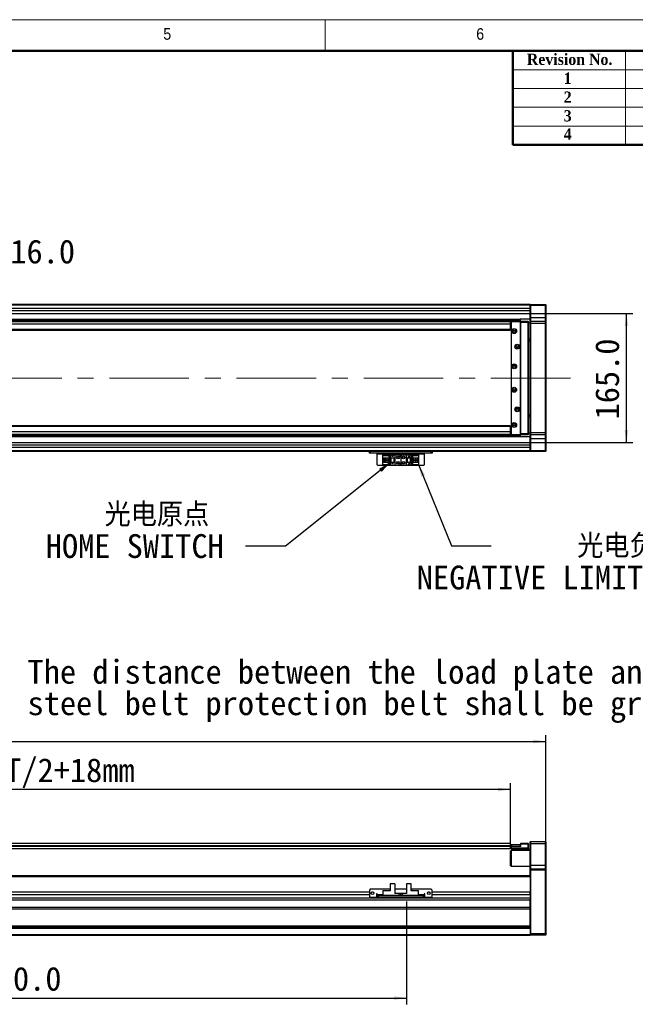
# Model space of a CAD drawing. Header units: millimetres. Extents: x 40 to 3320, y 40 to 2336.
# Tile 6 of 7: x 1690 to 2477, y 1078 to 2336. Entities that reach past the tile are written whole.
import ezdxf

# ---------------------------------------------------------------- set-up
doc = ezdxf.new("R2010")
doc.units = ezdxf.units.MM
doc.header["$LTSCALE"] = 8
doc.linetypes.add('CENTERX2', pattern=[20.32, 12.7, -2.54, 2.54, -2.54])
doc.layers.add('DIMNS', color=7, linetype='Continuous')
doc.styles.add('SLDTEXTSTYLE0', font='Gothic.ttf', dxfattribs={"width": 0.913})
doc.styles.add('SLDTEXTSTYLE1', font='timesbd.ttf', dxfattribs={"width": 0.933})
doc.styles.add('SLDTEXTSTYLE7', font='txt')
doc.styles.add('SLDTEXTSTYLE8', font='txt', dxfattribs={"bigfont": 'bigfont'})
doc.dimstyles.new('SLDDIMSTYLE0', dxfattribs={"dimtxt": 30.4, "dimasz": 16, "dimexe": 0, "dimexo": 0.0625, "dimgap": 7.6, "dimtad": 2, "dimdec": 1, "dimrnd": 1e-09, "dimzin": 4, "dimdsep": 46, "dimtxsty": 'SLDTEXTSTYLE7', "dimsah": 1, "dimcen": 0.09, "dimadec": 0, "dimazin": 1, "dimtfac": 1, "dimtdec": 1, "dimtmove": 0, "dimatfit": 0, "dimfxl": 0, "dimfrac": 2, "dimtolj": 1, "dimtzin": 12, "dimarcsym": 0})
doc.dimstyles.new('SLDDIMSTYLE1', dxfattribs={"dimtxt": 30.4, "dimasz": 16, "dimexe": 0, "dimexo": 0.0625, "dimgap": 7.6, "dimtad": 2, "dimdec": 1, "dimrnd": 1e-09, "dimzin": 4, "dimdsep": 46, "dimtxsty": 'SLDTEXTSTYLE7', "dimsah": 1, "dimcen": 0.09, "dimadec": 0, "dimazin": 1, "dimtfac": 1, "dimtdec": 1, "dimtofl": 0, "dimtmove": 0, "dimatfit": 3, "dimfxl": 0, "dimfrac": 2, "dimtolj": 1, "dimtzin": 12, "dimarcsym": 0})
doc.dimstyles.new('SLDDIMSTYLE3', dxfattribs={"dimtxt": 0.18, "dimasz": 16, "dimexe": 0, "dimexo": 0.0625, "dimgap": 0, "dimtad": 0, "dimtih": 1, "dimtoh": 1, "dimdec": 0, "dimrnd": 1e-09, "dimzin": 0, "dimdsep": 46, "dimtxsty": 'Standard', "dimsah": 1, "dimcen": 0.09, "dimadec": 0, "dimazin": 0, "dimtfac": 16, "dimtdec": 0, "dimtofl": 0, "dimtmove": 0, "dimatfit": 3, "dimfxl": 0, "dimfrac": 2, "dimtolj": 1, "dimtzin": 0, "dimarcsym": 0})
doc.dimstyles.new('SLDDIMSTYLE5', dxfattribs={"dimtxt": 30.4, "dimasz": 16, "dimexe": 0, "dimexo": 0.0625, "dimgap": 7.6, "dimtad": 0, "dimtih": 1, "dimtoh": 1, "dimdec": 6, "dimrnd": 1e-09, "dimzin": 12, "dimdsep": 46, "dimtxsty": 'SLDTEXTSTYLE7', "dimsah": 1, "dimcen": 0, "dimadec": 0, "dimazin": 3, "dimtfac": 1, "dimtdec": 1, "dimtofl": 0, "dimtmove": 0, "dimatfit": 3, "dimfxl": 0, "dimfrac": 2, "dimtolj": 1, "dimtzin": 12, "dimarcsym": 0})

# ---------------------------------------------------------------- blocks, each defined once
blk = doc.blocks.new('SW_NOTE_4')
at = {"layer": 'DIMNS', "color": 0, "char_height": 30.4, "attachment_point": 1, "style": 'SLDTEXTSTYLE7'}
for s, insert in [('The distance between the load plate and the ', (-929.8, 55.9)), ('steel belt protection belt shall be greater than 4mm', (-929.8, 15.7))]:
    blk.add_mtext(s, dxfattribs=dict(at, insert=insert))
blk = doc.blocks.new('_D_9')
at = {"layer": 'DIMNS'}
for p, q in [((1399.3, 1289.7), (1399.3, 1360.1)), ((2317.3, 1283.7), (2317.3, 1360.1)), ((2317.3, 1352.1), (1399.3, 1352.1))]:
    blk.add_line(p, q, dxfattribs=at)
for points in [[(1399.3, 1352.1), (1415.3, 1349.7), (1415.3, 1354.5)], [(2317.3, 1352.1), (2301.3, 1354.5), (2301.3, 1349.7)]]:
    blk.add_solid(points, dxfattribs=at)
at = {"layer": 'DIMNS', "char_height": 30.4, "attachment_point": 1, "style": 'SLDTEXTSTYLE7'}
for s, insert in [('918.0', (1553.7, 1392)), ('=T/2+18mm', (1650.5, 1392))]:
    blk.add_mtext(s, dxfattribs=dict(at, insert=insert))
blk = doc.blocks.new('_D_10')
at = {"layer": 'DIMNS'}
for p, q in [((186.3, 1259.2), (186.3, 1421.5)), ((186.3, 1413.5), (2362.3, 1413.5)), ((2362.3, 1259.2), (2362.3, 1421.5))]:
    blk.add_line(p, q, dxfattribs=at)
for points in [[(186.3, 1413.5), (202.3, 1411.1), (202.3, 1415.9)], [(2362.3, 1413.5), (2346.3, 1415.9), (2346.3, 1411.1)]]:
    blk.add_solid(points, dxfattribs=at)
at = {"layer": 'DIMNS', "insert": (1218.3, 1453.4), "char_height": 30.4, "attachment_point": 1, "style": 'SLDTEXTSTYLE7'}
blk.add_mtext('2176.0', dxfattribs=at)
blk = doc.blocks.new('_D_12')
at = {"layer": 'DIMNS'}
for p, q in [((1284.3, 1215.9), (1284.3, 1077.5)), ((2184.3, 1208.9), (2184.3, 1077.5)), ((1284.3, 1085.5), (2184.3, 1085.5))]:
    blk.add_line(p, q, dxfattribs=at)
for points in [[(1284.3, 1085.5), (1300.3, 1083.1), (1300.3, 1087.9)], [(2184.3, 1085.5), (2168.3, 1087.9), (2168.3, 1083.1)]]:
    blk.add_solid(points, dxfattribs=at)
at = {"layer": 'DIMNS', "insert": (1639.8, 1125.4), "char_height": 30.4, "attachment_point": 1, "style": 'SLDTEXTSTYLE7'}
blk.add_mtext('900.0', dxfattribs=at)
blk = doc.blocks.new('_D_13')
at = {"layer": 'DIMNS'}
for p, q in [((1359.4, 1960.5), (2473.3, 1960.5)), ((2465.3, 1795.5), (2465.3, 1960.5)), ((1359.4, 1795.5), (2473.3, 1795.5))]:
    blk.add_line(p, q, dxfattribs=at)
for points in [[(2465.3, 1960.5), (2462.9, 1944.5), (2467.7, 1944.5)], [(2465.3, 1795.5), (2467.7, 1811.5), (2462.9, 1811.5)]]:
    blk.add_solid(points, dxfattribs=at)
at = {"layer": 'DIMNS', "insert": (2425.4, 1825.1), "char_height": 30.4, "attachment_point": 1, "rotation": 90, "style": 'SLDTEXTSTYLE7'}
blk.add_mtext('165.0', dxfattribs=at)
blk = doc.blocks.new('SW_SYMBOL_HOLE_DEPTH')
at = {"layer": 'DIMNS', "color": 0}
for p, q in [((0, 7000), (6400, 7000)), ((3200, 7000), (3200, 600)), ((800, 4440), (3200, 600)), ((5600, 4440), (3200, 600))]:
    blk.add_line(p, q, dxfattribs=at)
blk = doc.blocks.new('_D_15')
at = {"layer": 'DIMNS'}
for p, q in [((1351.9, 1962.7), (1442.8, 2039.5)), ((1442.8, 2039.5), (1474.8, 2039.5))]:
    blk.add_line(p, q, dxfattribs=at)
blk.add_solid([(1351.9, 1962.7), (1365.7, 1971.2), (1362.6, 1974.9)], dxfattribs=at)
at = {"layer": 'DIMNS', "xscale": 0.004985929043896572, "yscale": 0.004985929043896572, "zscale": 0.004985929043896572}
blk.add_blockref('SW_SYMBOL_HOLE_DEPTH', (1612.6, 2019.4), dxfattribs=at)
at = {"layer": 'DIMNS', "char_height": 30.4, "attachment_point": 1, "style": 'SLDTEXTSTYLE7'}
for s, insert in [('8X  M8 ', (1474.8, 2054.9)), (' 16.0', (1657.1, 2054.9))]:
    blk.add_mtext(s, dxfattribs=dict(at, insert=insert))
blk = doc.blocks.new('SW_NOTE_6')
at = {"layer": 'DIMNS', "color": 0, "char_height": 30.4, "attachment_point": 2}
for s, insert, style in [('  光电原点', (-140.5, 55.5), 'SLDTEXTSTYLE8'), ('HOME SWITCH', (-141.7, 15.3), 'SLDTEXTSTYLE7')]:
    blk.add_mtext(s, dxfattribs=dict(at, insert=insert, style=style))
blk = doc.blocks.new('SW_NOTE_7')
at = {"layer": 'DIMNS', "color": 0, "char_height": 30.4, "attachment_point": 2}
for s, insert, style in [('     光电负限位', (125.6, 15), 'SLDTEXTSTYLE8'), ('NEGATIVE LIMIT SWITCH', (121.9, -25.2), 'SLDTEXTSTYLE7')]:
    blk.add_mtext(s, dxfattribs=dict(at, insert=insert, style=style))

msp = doc.modelspace()

# ---------------------------------------------------------------- linework, layer by layer
at = {"color": 7, "linetype": 'Continuous', "lineweight": 18}
for p, q in [((3320, 2336), (40, 2336)), ((2080, 2296), (2080, 2336)), ((80, 2296), (3280, 2296)), ((2464, 2296), (2464, 2176)), ((2320, 2272), (3280, 2272)), ((2320, 2248), (3280, 2248)), ((2320, 2224), (3280, 2224)), ((2320, 2200), (3280, 2200))]:
    msp.add_line(p, q, dxfattribs=at)
at = {"color": 7, "linetype": 'Continuous', "lineweight": 50}
for p, q in [((3280, 2296), (80, 2296)), ((2320, 2296), (2320, 2176)), ((3280, 2176), (2320, 2176))]:
    msp.add_line(p, q, dxfattribs=at)
at = {"color": 7, "linetype": 'Continuous', "lineweight": 25}
for p, q in [((2342.2873575, 1972.0266006), (1363.7874085, 1972.0266006)), ((1363.7874085, 1971.8266047), (2154.2873937, 1971.8266047)), ((1363.7874085, 1971.6266013), (2154.2873937, 1971.6266013)), ((1363.7874085, 1971.5266071), (2342.2873575, 1971.5266071)), ((2342.2873575, 1967.0266054), (1399.2873985, 1967.0266054)), ((2154.2873937, 1971.8266047), (2154.2873937, 1971.6266013)), ((2154.2873937, 1971.5266071), (2154.2873937, 1971.6266013)), ((2342.2873575, 1971.726603), (2342.5874072, 1972.0266006)), ((2342.2873575, 1972.0266006), (2342.2873575, 1971.726603)), ((2342.2873575, 1970.5266051), (2342.2873575, 1971.726603)), ((2342.2873575, 1970.5266051), (2342.5874072, 1970.5266051)), ((2342.2873575, 1955.5266045), (2342.2873575, 1970.5266051)), ((2342.5874072, 1972.0266006), (2342.5874072, 1970.5266051)), ((2342.5874072, 1972.0266006), (2361.9874078, 1972.0266006)), ((2361.9874078, 1970.5266051), (2342.5874072, 1970.5266051)), ((2342.5874072, 1970.5266051), (2342.5874072, 1955.5266045)), ((2361.9874078, 1970.5266051), (2361.9874078, 1972.0266006)), ((2361.9874078, 1972.0266006), (2362.2874576, 1971.726603)), ((2361.9874078, 1970.5266051), (2362.2874576, 1970.5266051)), ((2361.9874078, 1955.5266045), (2361.9874078, 1970.5266051)), ((2362.2874576, 1971.726603), (2362.2874576, 1970.5266051)), ((2362.2874576, 1970.5266051), (2362.2874576, 1955.5266045)), ((1399.2873985, 1953.0266068), (2329.287346, 1953.0266068)), ((2329.287346, 1952.596604), (1400.7722694, 1952.596604)), ((1401.5379506, 1952.0225145), (2329.287346, 1952.0225145)), ((2329.287346, 1953.0266068), (2329.287346, 1952.596604)), ((2342.2873575, 1953.0266068), (2329.287346, 1953.0266068)), ((2329.287346, 1952.596604), (2329.287346, 1952.0225145)), ((2329.287346, 1952.0225145), (2329.287346, 1950.5266018)), ((2342.2873575, 1955.5266045), (2342.5874072, 1955.5266045)), ((2342.2873575, 1950.2266042), (2342.2873575, 1955.5266045)), ((2342.5874072, 1955.5266045), (2342.5874072, 1950.5266018)), ((2342.5874072, 1955.5266045), (2361.9874078, 1955.5266045)), ((2361.9874078, 1950.5266018), (2361.9874078, 1955.5266045)), ((2361.9874078, 1955.5266045), (2362.2874576, 1955.5266045)), ((2362.2874576, 1955.5266045), (2362.2874576, 1950.2266042)), ((2316.7874175, 1950.0266008), (230.7873923, 1950.0266008)), ((2316.7874175, 1947.0266021), (230.7873923, 1947.0266021)), ((2316.7874175, 1940.0265991), (230.7873923, 1940.0265991)), ((230.7873923, 1939.0266008), (2316.7874175, 1939.0266008)), ((2316.7874175, 1950.0266008), (2316.7874175, 1947.0266021)), ((2317.7873451, 1949.2446921), (2316.7874175, 1949.2446921)), ((2317.7873451, 1948.0266042), (2316.7874175, 1948.0266042)), ((2316.7874175, 1947.0266021), (2316.7874175, 1940.0265991)), ((2316.7874175, 1940.0265991), (2316.7874175, 1939.0266008)), ((2318.0873948, 1950.5266018), (2317.7873451, 1950.2266042)), ((2318.0873948, 1950.2266042), (2317.7873451, 1950.2266042)), ((2317.7873451, 1949.5266072), (2317.7873451, 1950.2266042)), ((2318.287428, 1950.0266008), (2317.7873451, 1949.5266072)), ((2317.7873451, 1949.5266072), (2317.7873451, 1806.5266005)), ((2318.0873948, 1950.2266042), (2318.0873948, 1950.5266018)), ((2318.0873948, 1950.5266018), (2330.2873927, 1950.5266018)), ((2318.0873948, 1950.2266042), (2318.0873948, 1949.8266048)), ((2330.2873927, 1950.2266042), (2318.0873948, 1950.2266042)), ((2329.287346, 1950.0266008), (2318.287428, 1950.0266008)), ((2329.787429, 1949.5266072), (2329.287346, 1950.0266008)), ((2329.787429, 1806.5266005), (2329.787429, 1949.5266072)), ((2330.2873927, 1949.0266062), (2330.2873927, 1950.5266018)), ((2330.2873927, 1950.5266018), (2339.4873697, 1950.5266018)), ((2330.2873927, 1807.0266015), (2330.2873927, 1949.0266062)), ((2339.4873697, 1949.0266062), (2330.2873927, 1949.0266062)), ((2339.4873697, 1949.0266062), (2339.4873697, 1950.5266018)), ((2339.7874194, 1950.2266042), (2339.4873697, 1950.5266018)), ((2339.7874194, 1949.0266062), (2339.4873697, 1949.0266062)), ((2339.4873697, 1807.0266015), (2339.4873697, 1949.0266062)), ((2339.7874194, 1950.2266042), (2339.7874194, 1949.0266062)), ((2339.7874194, 1949.0266062), (2339.7874194, 1807.0266015)), ((2342.2873575, 1948.0266042), (2339.7874194, 1948.0266042)), ((2342.5874072, 1950.5266018), (2342.2873575, 1950.2266042)), ((2342.2873575, 1947.5266032), (2342.2873575, 1950.2266042)), ((2342.5874072, 1947.5266032), (2342.2873575, 1947.5266032)), ((2342.2873575, 1808.5266046), (2342.2873575, 1947.5266032)), ((2342.5874072, 1950.5266018), (2342.5874072, 1947.5266032)), ((2342.5874072, 1950.5266018), (2361.9874078, 1950.5266018)), ((2361.9874078, 1947.5266032), (2342.5874072, 1947.5266032)), ((2342.5874072, 1947.5266032), (2342.5874072, 1808.5266046)), ((2361.9874078, 1947.5266032), (2361.9874078, 1950.5266018)), ((2361.9874078, 1950.5266018), (2362.2874576, 1950.2266042)), ((2361.9874078, 1947.5266032), (2362.2874576, 1947.5266032)), ((2361.9874078, 1808.5266046), (2361.9874078, 1947.5266032)), ((2362.2874576, 1950.2266042), (2362.2874576, 1947.5266032)), ((2362.2874576, 1947.5266032), (2362.2874576, 1808.5266046)), ((2339.7874194, 1928.0266046), (2342.2873575, 1928.0266046)), ((2339.7874194, 1926.0266043), (2342.2873575, 1926.0266043)), ((2342.2873575, 1925.0266023), (2339.7874194, 1925.0266023)), ((2339.7874194, 1831.0266055), (2342.2873575, 1831.0266055)), ((2342.2873575, 1830.0266035), (2339.7874194, 1830.0266035)), ((2342.2873575, 1828.0266031), (2339.7874194, 1828.0266031)), ((2316.7874175, 1817.0266069), (230.7873923, 1817.0266069)), ((2316.7874175, 1816.0266049), (230.7873923, 1816.0266049)), ((2316.7874175, 1817.0266069), (2316.7874175, 1816.0266049)), ((2316.7874175, 1816.0266049), (2316.7874175, 1809.0266056)), ((2316.7874175, 1809.0266056), (230.7873923, 1809.0266056)), ((2316.7874175, 1806.026607), (230.7873923, 1806.026607)), ((2329.287346, 1804.0306933), (1399.2873985, 1804.0306933)), ((2329.287346, 1803.4566037), (1399.2873985, 1803.4566037)), ((2329.287346, 1803.0266009), (1399.2873985, 1803.0266009)), ((2316.7874175, 1809.0266056), (2316.7874175, 1806.026607)), ((2316.7874175, 1808.0266036), (2317.7873451, 1808.0266036)), ((2316.7874175, 1806.8085156), (2317.7873451, 1806.8085156)), ((2317.7873451, 1806.5266005), (2318.287428, 1806.026607)), ((2317.7873451, 1805.8266036), (2317.7873451, 1806.5266005)), ((2317.7873451, 1805.8266036), (2318.0873948, 1805.8266036)), ((2317.7873451, 1805.8266036), (2318.0873948, 1805.526606)), ((2318.0873948, 1806.2266029), (2318.0873948, 1805.8266036)), ((2318.0873948, 1805.8266036), (2330.2873927, 1805.8266036)), ((2318.0873948, 1805.526606), (2318.0873948, 1805.8266036)), ((2330.2873927, 1805.526606), (2318.0873948, 1805.526606)), ((2318.287428, 1806.026607), (2329.287346, 1806.026607)), ((2329.287346, 1806.026607), (2329.787429, 1806.5266005)), ((2329.287346, 1805.526606), (2329.287346, 1804.0306933)), ((2329.287346, 1804.0306933), (2329.287346, 1803.4566037)), ((2329.287346, 1803.4566037), (2329.287346, 1803.0266009)), ((2342.2873575, 1803.0266009), (2329.287346, 1803.0266009)), ((2330.2873927, 1807.0266015), (2339.4873697, 1807.0266015)), ((2330.2873927, 1805.526606), (2330.2873927, 1807.0266015)), ((2339.4873697, 1805.526606), (2330.2873927, 1805.526606)), ((2339.7874194, 1807.0266015), (2339.4873697, 1807.0266015)), ((2339.4873697, 1805.526606), (2339.4873697, 1807.0266015)), ((2339.7874194, 1805.8266036), (2339.4873697, 1805.526606)), ((2339.7874194, 1808.0266036), (2342.2873575, 1808.0266036)), ((2339.7874194, 1807.0266015), (2339.7874194, 1805.8266036)), ((2342.5874072, 1808.5266046), (2342.2873575, 1808.5266046)), ((2342.2873575, 1805.8266036), (2342.2873575, 1808.5266046)), ((2342.5874072, 1805.526606), (2342.2873575, 1805.8266036)), ((2342.2873575, 1800.5266033), (2342.2873575, 1805.8266036)), ((2342.5874072, 1800.5266033), (2342.2873575, 1800.5266033)), ((2342.2873575, 1785.5266027), (2342.2873575, 1800.5266033)), ((2342.5874072, 1808.5266046), (2361.9874078, 1808.5266046)), ((2342.5874072, 1808.5266046), (2342.5874072, 1805.526606)), ((2361.9874078, 1805.526606), (2342.5874072, 1805.526606)), ((2342.5874072, 1805.526606), (2342.5874072, 1800.5266033)), ((2342.5874072, 1800.5266033), (2361.9874078, 1800.5266033)), ((2342.5874072, 1800.5266033), (2342.5874072, 1785.5266027)), ((2361.9874078, 1808.5266046), (2362.2874576, 1808.5266046)), ((2361.9874078, 1805.526606), (2361.9874078, 1808.5266046)), ((2361.9874078, 1805.526606), (2362.2874576, 1805.8266036)), ((2361.9874078, 1800.5266033), (2361.9874078, 1805.526606)), ((2362.2874576, 1800.5266033), (2361.9874078, 1800.5266033)), ((2361.9874078, 1785.5266027), (2361.9874078, 1800.5266033)), ((2362.2874576, 1808.5266046), (2362.2874576, 1805.8266036)), ((2362.2874576, 1805.8266036), (2362.2874576, 1800.5266033)), ((2362.2874576, 1800.5266033), (2362.2874576, 1785.5266027)), ((2342.2873575, 1789.0266023), (1399.2873985, 1789.0266023)), ((2342.2873575, 1784.0266071), (1284.2873889, 1784.0266071)), ((2136.7873508, 1782.026603), (2136.7873508, 1784.0266071)), ((2137.7873975, 1782.026603), (2136.7873508, 1782.026603)), ((2137.7873975, 1784.0266071), (2137.7873975, 1782.026603)), ((2215.787347, 1782.026603), (2137.7873975, 1782.026603)), ((2146.7873412, 1782.026603), (2146.7873412, 1781.026601)), ((2146.7873412, 1781.026601), (2206.7874032, 1781.026601)), ((2146.7873412, 1767.2266058), (2146.7873412, 1781.026601)), ((2154.0873605, 1778.9266027), (2154.0873605, 1779.7266014)), ((2154.0873605, 1779.7266014), (2163.2874566, 1779.7266014)), ((2162.3874265, 1778.9266027), (2154.0873605, 1778.9266027)), ((2154.0873605, 1778.9266027), (2154.0873605, 1778.4266017)), ((2161.8873435, 1778.4266017), (2154.0873605, 1778.4266017)), ((2154.0873605, 1775.8266024), (2154.0873605, 1778.4266017)), ((2154.0873605, 1775.8266024), (2160.2874357, 1775.8266024)), ((2154.0873605, 1770.2266045), (2154.0873605, 1775.8266024)), ((2155.387457, 1770.2266045), (2155.387457, 1775.8266024)), ((2155.8874208, 1775.4766039), (2155.8874208, 1775.8266024)), ((2160.2874357, 1775.4766039), (2155.8874208, 1775.4766039)), ((2155.8874208, 1770.5766029), (2155.8874208, 1775.4766039)), ((2160.2874357, 1775.8266024), (2160.2874357, 1770.2266045)), ((2161.8873435, 1778.4266017), (2162.3874265, 1778.9266027)), ((2161.8873435, 1767.6266051), (2161.8873435, 1778.4266017)), ((2162.3874265, 1767.1266041), (2162.3874265, 1778.9266027)), ((2163.2874566, 1779.7266014), (2169.2873794, 1779.7266014)), ((2163.2874566, 1779.7266014), (2163.2874566, 1776.0266058)), ((2163.2874566, 1776.0266058), (2169.2873794, 1776.0266058)), ((2163.2874566, 1776.0266058), (2163.2874566, 1770.0266011)), ((2163.7874204, 1776.0266058), (2163.7874204, 1770.0266011)), ((2164.087351, 1776.0266058), (2164.087351, 1770.0266011)), ((2165.6873781, 1778.2266058), (2165.8874112, 1778.2266058)), ((2166.2873584, 1777.0266004), (2165.6873781, 1778.2266058)), ((2165.8874112, 1778.6266051), (2166.6874248, 1778.6266051)), ((2165.8874112, 1778.2266058), (2165.8874112, 1778.6266051)), ((2166.887458, 1778.2266058), (2166.2873584, 1777.0266004)), ((2166.6874248, 1778.6266051), (2166.6874248, 1778.2266058)), ((2166.6874248, 1778.2266058), (2166.887458, 1778.2266058)), ((2168.4873658, 1770.0266011), (2168.4873658, 1776.0266058)), ((2168.7874156, 1770.0266011), (2168.7874156, 1776.0266058)), ((2169.2873794, 1779.7266014), (2169.2873794, 1776.0266058)), ((2169.2873794, 1779.7266014), (2174.7874576, 1779.7266014)), ((2169.2873794, 1776.0266058), (2169.2873794, 1770.0266011)), ((2176.7874318, 1777.7266048), (2176.7874318, 1768.3266021)), ((2178.7874061, 1779.7266014), (2184.2873651, 1779.7266014)), ((2184.2873651, 1776.0266058), (2184.2873651, 1779.7266014)), ((2184.2873651, 1779.7266014), (2190.287407, 1779.7266014)), ((2184.2873651, 1776.0266058), (2190.287407, 1776.0266058)), ((2184.2873651, 1770.0266011), (2184.2873651, 1776.0266058)), ((2184.7874481, 1776.0266058), (2184.7874481, 1770.0266011)), ((2185.0873786, 1776.0266058), (2185.0873786, 1770.0266011)), ((2186.6874057, 1777.4266071), (2187.2873861, 1778.6266051)), ((2186.8874389, 1777.4266071), (2186.6874057, 1777.4266071)), ((2186.8874389, 1777.0266004), (2186.8874389, 1777.4266071)), ((2187.6874524, 1777.0266004), (2186.8874389, 1777.0266004)), ((2187.2873861, 1778.6266051), (2187.8873664, 1777.4266071)), ((2187.6874524, 1777.4266071), (2187.6874524, 1777.0266004)), ((2187.8873664, 1777.4266071), (2187.6874524, 1777.4266071)), ((2189.4873935, 1770.0266011), (2189.4873935, 1776.0266058)), ((2189.7874433, 1770.0266011), (2189.7874433, 1776.0266058)), ((2190.287407, 1776.0266058), (2190.287407, 1779.7266014)), ((2190.287407, 1779.7266014), (2199.487384, 1779.7266014)), ((2190.287407, 1770.0266011), (2190.287407, 1776.0266058)), ((2199.487384, 1778.9266027), (2191.1874372, 1778.9266027)), ((2191.1874372, 1778.9266027), (2191.6874009, 1778.4266017)), ((2191.1874372, 1778.9266027), (2191.1874372, 1767.1266041)), ((2191.6874009, 1778.4266017), (2191.6874009, 1767.6266051)), ((2199.487384, 1778.4266017), (2191.6874009, 1778.4266017)), ((2193.287428, 1775.8266024), (2199.487384, 1775.8266024)), ((2193.287428, 1770.2266045), (2193.287428, 1775.8266024)), ((2197.6874429, 1775.4766039), (2193.287428, 1775.4766039)), ((2197.6874429, 1775.8266024), (2197.6874429, 1775.4766039)), ((2197.6874429, 1775.4766039), (2197.6874429, 1770.5766029)), ((2198.1874067, 1775.8266024), (2198.1874067, 1770.2266045)), ((2199.487384, 1779.7266014), (2199.487384, 1778.9266027)), ((2199.487384, 1778.4266017), (2199.487384, 1778.9266027)), ((2199.487384, 1778.4266017), (2199.487384, 1775.8266024)), ((2199.487384, 1775.8266024), (2199.487384, 1770.2266045)), ((2206.7874032, 1781.026601), (2206.7874032, 1782.026603)), ((2206.7874032, 1781.026601), (2206.7874032, 1767.2266058)), ((2215.787347, 1782.026603), (2215.787347, 1784.0266071)), ((2216.7873937, 1782.026603), (2215.787347, 1782.026603)), ((2216.7873937, 1784.0266071), (2216.7873937, 1782.026603)), ((2342.5874072, 1785.5266027), (2342.2873575, 1785.5266027)), ((2342.2873575, 1784.3266047), (2342.2873575, 1785.5266027)), ((2342.5874072, 1784.0266071), (2342.2873575, 1784.3266047)), ((2342.2873575, 1784.3266047), (2342.2873575, 1784.0266071)), ((2342.5874072, 1785.5266027), (2361.9874078, 1785.5266027)), ((2342.5874072, 1785.5266027), (2342.5874072, 1784.0266071)), ((2361.9874078, 1784.0266071), (2342.5874072, 1784.0266071)), ((2362.2874576, 1785.5266027), (2361.9874078, 1785.5266027)), ((2361.9874078, 1784.0266071), (2361.9874078, 1785.5266027)), ((2362.2874576, 1784.3266047), (2361.9874078, 1784.0266071)), ((2362.2874576, 1785.5266027), (2362.2874576, 1784.3266047)), ((2146.7873412, 1767.2266058), (2147.787388, 1766.2266038)), ((2205.7873565, 1766.2266038), (2147.787388, 1766.2266038)), ((2160.2874357, 1770.2266045), (2154.0873605, 1770.2266045)), ((2154.0873605, 1767.6266051), (2154.0873605, 1770.2266045)), ((2154.0873605, 1767.6266051), (2161.8873435, 1767.6266051)), ((2154.0873605, 1767.6266051), (2154.0873605, 1767.1266041)), ((2154.0873605, 1767.1266041), (2162.3874265, 1767.1266041)), ((2154.0873605, 1766.3266055), (2154.0873605, 1767.1266041)), ((2163.2874566, 1766.3266055), (2154.0873605, 1766.3266055)), ((2155.8874208, 1770.2266045), (2155.8874208, 1770.5766029)), ((2155.8874208, 1770.5766029), (2160.2874357, 1770.5766029)), ((2158.6874086, 1773.8266058), (2156.8474132, 1773.8266058)), ((2156.8474132, 1773.8266058), (2156.8474132, 1772.2266011)), ((2156.8474132, 1772.2266011), (2158.6874086, 1772.2266011)), ((2158.6874086, 1773.8266058), (2158.6874086, 1772.2266011)), ((2162.3874265, 1767.1266041), (2161.8873435, 1767.6266051)), ((2163.2874566, 1770.0266011), (2163.2874566, 1766.3266055)), ((2169.2873794, 1770.0266011), (2163.2874566, 1770.0266011)), ((2169.2873794, 1766.3266055), (2163.2874566, 1766.3266055)), ((2165.6873781, 1768.6266072), (2165.8874112, 1768.6266072)), ((2166.2873584, 1767.4266018), (2165.6873781, 1768.6266072)), ((2165.8874112, 1769.0266065), (2166.6874248, 1769.0266065)), ((2165.8874112, 1768.6266072), (2165.8874112, 1769.0266065)), ((2166.887458, 1768.6266072), (2166.2873584, 1767.4266018)), ((2166.6874248, 1769.0266065), (2166.6874248, 1768.6266072)), ((2166.6874248, 1768.6266072), (2166.887458, 1768.6266072)), ((2169.2873794, 1770.0266011), (2169.2873794, 1766.3266055)), ((2174.7874576, 1766.3266055), (2169.2873794, 1766.3266055)), ((2184.2873651, 1766.3266055), (2178.7874061, 1766.3266055)), ((2184.2873651, 1766.3266055), (2184.2873651, 1770.0266011)), ((2190.287407, 1770.0266011), (2184.2873651, 1770.0266011)), ((2190.287407, 1766.3266055), (2184.2873651, 1766.3266055)), ((2186.6874057, 1767.8266011), (2187.2873861, 1769.0266065)), ((2186.8874389, 1767.8266011), (2186.6874057, 1767.8266011)), ((2186.8874389, 1767.4266018), (2186.8874389, 1767.8266011)), ((2187.6874524, 1767.4266018), (2186.8874389, 1767.4266018)), ((2187.2873861, 1769.0266065), (2187.8873664, 1767.8266011)), ((2187.6874524, 1767.8266011), (2187.6874524, 1767.4266018)), ((2187.8873664, 1767.8266011), (2187.6874524, 1767.8266011)), ((2190.287407, 1766.3266055), (2190.287407, 1770.0266011)), ((2199.487384, 1766.3266055), (2190.287407, 1766.3266055)), ((2191.6874009, 1767.6266051), (2191.1874372, 1767.1266041)), ((2191.1874372, 1767.1266041), (2199.487384, 1767.1266041)), ((2191.6874009, 1767.6266051), (2199.487384, 1767.6266051)), ((2193.287428, 1770.5766029), (2197.6874429, 1770.5766029)), ((2199.487384, 1770.2266045), (2193.287428, 1770.2266045)), ((2194.8874551, 1772.2266011), (2194.8874551, 1773.8266058)), ((2196.7274505, 1773.8266058), (2194.8874551, 1773.8266058)), ((2194.8874551, 1772.2266011), (2196.7274505, 1772.2266011)), ((2196.7274505, 1772.2266011), (2196.7274505, 1773.8266058)), ((2197.6874429, 1770.5766029), (2197.6874429, 1770.2266045)), ((2199.487384, 1770.2266045), (2199.487384, 1767.6266051)), ((2199.487384, 1767.1266041), (2199.487384, 1767.6266051)), ((2199.487384, 1767.1266041), (2199.487384, 1766.3266055)), ((2205.7873565, 1766.2266038), (2206.7874032, 1767.2266058)), ((2342.5874072, 1285.5420095), (2342.2873575, 1285.2420119)), ((2342.2873575, 1282.5420109), (2342.2873575, 1285.2420119)), ((2342.5874072, 1285.5420095), (2342.5874072, 1282.5420109)), ((2342.5874072, 1285.5420095), (2361.9874078, 1285.5420095)), ((2361.9874078, 1282.5420109), (2361.9874078, 1285.5420095)), ((2361.9874078, 1285.5420095), (2362.2874576, 1285.2420119)), ((2362.2874576, 1285.2420119), (2362.2874576, 1282.5420109)), ((2316.7874175, 1282.8920094), (230.7873923, 1282.8920094)), ((2316.7874175, 1276.3920111), (1399.2873985, 1276.3920111)), ((2316.7874175, 1282.8920094), (2316.7874175, 1279.8920107)), ((2316.7874175, 1279.8920107), (2316.7874175, 1279.3920097)), ((2316.7874175, 1279.7420156), (2317.7873451, 1279.7420156)), ((2316.7874175, 1279.5420123), (2318.0873948, 1279.5420123)), ((2316.7874175, 1279.3920097), (2316.7874175, 1276.3920111)), ((2317.7873451, 1274.042016), (2317.2873813, 1273.542015)), ((2317.2873813, 1266.4223892), (2317.2873813, 1273.542015)), ((2317.7873451, 1279.7420156), (2317.7873451, 1281.7420122)), ((2317.7873451, 1281.7420122), (2318.287428, 1281.7420122)), ((2318.287428, 1279.7420156), (2317.7873451, 1279.7420156)), ((2317.7873451, 1279.2420146), (2318.0873948, 1279.5420123)), ((2317.7873451, 1279.2420146), (2318.0873948, 1279.2420146)), ((2317.7873451, 1277.5420157), (2317.7873451, 1279.2420146)), ((2317.7873451, 1276.3420102), (2317.7873451, 1277.5420157)), ((2317.7873451, 1277.5420157), (2318.0873948, 1277.5420157)), ((2317.7873451, 1276.3420102), (2318.0873948, 1276.0420126)), ((2342.2873575, 1274.042016), (2317.7873451, 1274.042016)), ((2317.7873451, 1274.042016), (2317.7873451, 1266.5476707)), ((2318.0873948, 1279.2420146), (2318.0873948, 1279.5420123)), ((2318.0873948, 1279.5420123), (2330.2873927, 1279.5420123)), ((2318.0873948, 1279.2420146), (2318.0873948, 1277.5420157)), ((2330.2873927, 1279.2420146), (2318.0873948, 1279.2420146)), ((2318.0873948, 1277.5420157), (2339.4873697, 1277.5420157)), ((2318.0873948, 1277.5420157), (2318.0873948, 1276.0420126)), ((2339.4873697, 1276.0420126), (2318.0873948, 1276.0420126)), ((2318.287428, 1281.7420122), (2318.287428, 1279.7420156)), ((2318.287428, 1281.7420122), (2329.287346, 1281.7420122)), ((2318.287428, 1279.7420156), (2329.287346, 1279.7420156)), ((2329.287346, 1279.7420156), (2329.287346, 1281.7420122)), ((2329.287346, 1281.7420122), (2329.787429, 1281.7420122)), ((2329.787429, 1279.7420156), (2329.287346, 1279.7420156)), ((2329.787429, 1281.7420122), (2329.787429, 1279.7420156)), ((2329.787429, 1279.5420123), (2329.787429, 1279.7420156)), ((2330.2873927, 1283.5420129), (2339.4873697, 1283.5420129)), ((2330.2873927, 1282.0420099), (2330.2873927, 1283.5420129)), ((2330.2873927, 1279.2420146), (2330.2873927, 1282.0420099)), ((2339.4873697, 1282.0420099), (2330.2873927, 1282.0420099)), ((2332.287367, 1275.0420106), (2332.287367, 1276.0420126)), ((2342.2873575, 1275.0420106), (2332.287367, 1275.0420106)), ((2332.287367, 1274.042016), (2332.287367, 1275.0420106)), ((2339.4873697, 1282.0420099), (2339.4873697, 1283.5420129)), ((2339.7874194, 1283.2420153), (2339.4873697, 1283.5420129)), ((2339.4873697, 1277.5420157), (2339.4873697, 1282.0420099)), ((2339.7874194, 1282.0420099), (2339.4873697, 1282.0420099)), ((2339.4873697, 1276.0420126), (2339.4873697, 1277.5420157)), ((2339.4873697, 1277.5420157), (2339.7874194, 1277.5420157)), ((2339.4873697, 1276.0420126), (2339.7874194, 1276.3420102)), ((2339.4873697, 1276.0420126), (2342.2873575, 1276.0420126)), ((2339.7874194, 1283.2420153), (2339.7874194, 1282.0420099)), ((2339.7874194, 1282.0420099), (2339.7874194, 1277.5420157)), ((2339.7874194, 1277.5420157), (2339.7874194, 1276.3420102)), ((2342.5874072, 1282.5420109), (2342.2873575, 1282.5420109)), ((2342.2873575, 1255.5420121), (2342.2873575, 1282.5420109)), ((2342.5874072, 1282.5420109), (2342.5874072, 1255.5420121)), ((2361.9874078, 1282.5420109), (2342.5874072, 1282.5420109)), ((2361.9874078, 1255.5420121), (2361.9874078, 1282.5420109)), ((2361.9874078, 1282.5420109), (2362.2874576, 1282.5420109)), ((2362.2874576, 1282.5420109), (2362.2874576, 1255.5420121)), ((2317.2873813, 1254.5420138), (2317.2873813, 1266.4223892)), ((2317.7873451, 1266.5476707), (2317.7873451, 1254.0420127)), ((2317.2873813, 1254.5420138), (2317.7873451, 1254.0420127)), ((2317.7873451, 1254.0420127), (2342.2873575, 1254.0420127)), ((2342.5874072, 1255.5420121), (2342.2873575, 1255.5420121)), ((2342.2873575, 1250.2420117), (2342.2873575, 1255.5420121)), ((2342.5874072, 1250.5420131), (2342.2873575, 1250.2420117)), ((2342.2873575, 1249.0420138), (2342.2873575, 1250.2420117)), ((2342.2873575, 1241.2561571), (2342.2873575, 1249.0420138)), ((2342.5874072, 1249.0420138), (2342.2873575, 1249.0420138)), ((2342.5874072, 1255.5420121), (2342.5874072, 1250.5420131)), ((2342.5874072, 1255.5420121), (2361.9874078, 1255.5420121)), ((2342.5874072, 1250.5420131), (2342.5874072, 1249.0420138)), ((2342.5874072, 1250.5420131), (2361.9874078, 1250.5420131)), ((2342.5874072, 1249.0420138), (2342.5874072, 1168.0420117)), ((2361.9874078, 1249.0420138), (2342.5874072, 1249.0420138)), ((2361.9874078, 1250.5420131), (2361.9874078, 1255.5420121)), ((2362.2874576, 1255.5420121), (2361.9874078, 1255.5420121)), ((2361.9874078, 1249.0420138), (2361.9874078, 1250.5420131)), ((2362.2874576, 1250.2420117), (2361.9874078, 1250.5420131)), ((2361.9874078, 1168.0420117), (2361.9874078, 1249.0420138)), ((2362.2874576, 1249.0420138), (2361.9874078, 1249.0420138)), ((2362.2874576, 1255.5420121), (2362.2874576, 1250.2420117)), ((2362.2874576, 1250.2420117), (2362.2874576, 1249.0420138)), ((2362.2874576, 1249.0420138), (2362.2874576, 1168.1662762)), ((2342.2873575, 1241.5420135), (1284.2873889, 1241.5420135)), ((2342.2873575, 1241.2561571), (2342.2873575, 1240.5420115)), ((2342.2873575, 1240.5420115), (2342.2873575, 1221.0420129)), ((2136.7873508, 1221.0420129), (411.7873865, 1221.0420129)), ((2137.7873975, 1224.5420126), (2136.7873508, 1223.5420124)), ((2136.7873508, 1223.5420124), (2136.7873508, 1215.5420129)), ((2163.2874566, 1224.5420126), (2137.7873975, 1224.5420126)), ((2141.587432, 1221.0420129), (2139.9874049, 1221.0420129)), ((2154.0873605, 1223.0420132), (2161.8873435, 1223.0420132)), ((2154.0873605, 1223.0420132), (2154.0873605, 1222.5420122)), ((2154.0873605, 1222.5420122), (2154.0873605, 1216.5420131)), ((2163.2874566, 1222.5420122), (2154.0873605, 1222.5420122)), ((2162.3874265, 1222.5420122), (2161.8873435, 1223.0420132)), ((2163.2874566, 1231.4420139), (2163.2874566, 1222.5420122)), ((2169.2873794, 1231.4420139), (2163.2874566, 1231.4420139)), ((2169.2873794, 1231.4420139), (2169.2873794, 1219.0420126)), ((2184.2873651, 1224.5420126), (2169.2873794, 1224.5420126)), ((2184.2873651, 1231.4420139), (2184.2873651, 1219.0420126)), ((2190.287407, 1231.4420139), (2184.2873651, 1231.4420139)), ((2190.287407, 1222.5420122), (2190.287407, 1231.4420139)), ((2215.787347, 1224.5420126), (2190.287407, 1224.5420126)), ((2199.487384, 1222.5420122), (2190.287407, 1222.5420122)), ((2191.6874009, 1223.0420132), (2191.1874372, 1222.5420122)), ((2191.6874009, 1223.0420132), (2199.487384, 1223.0420132)), ((2199.487384, 1222.5420122), (2199.487384, 1223.0420132)), ((2199.487384, 1216.5420131), (2199.487384, 1222.5420122)), ((2213.5873395, 1221.0420129), (2211.9874317, 1221.0420129)), ((2216.7873937, 1223.5420124), (2215.787347, 1224.5420126)), ((2216.7873937, 1215.5420129), (2216.7873937, 1223.5420124)), ((2342.2873575, 1221.0420129), (2216.7873937, 1221.0420129)), ((2342.2873575, 1217.6420131), (2342.2873575, 1221.0420129)), ((2342.2873575, 1213.3070343), (206.2873799, 1213.3070343)), ((2342.2873575, 1210.8495777), (206.2873799, 1210.8495777)), ((2136.7873508, 1217.6420131), (411.7873865, 1217.6420131)), ((2136.7873508, 1215.5420129), (2137.7873975, 1214.5420128)), ((2137.7873975, 1214.5420128), (2145.7874137, 1214.5420128)), ((2146.7873412, 1218.5420116), (2145.7874137, 1218.5420116)), ((2145.7874137, 1218.5420116), (2145.7874137, 1214.5420128)), ((2146.7873412, 1217.6420131), (2145.7874137, 1217.6420131)), ((2146.7873412, 1217.5420133), (2146.7873412, 1218.5420116)), ((2146.7873412, 1217.5420133), (2146.7873412, 1216.5420131)), ((2146.7873412, 1214.5420128), (2146.7873412, 1216.5420131)), ((2146.7873412, 1216.5420131), (2147.787388, 1216.5420131)), ((2147.787388, 1214.5420128), (2146.7873412, 1214.5420128)), ((2147.787388, 1216.5420131), (2147.787388, 1214.5420128)), ((2205.7873565, 1216.5420131), (2147.787388, 1216.5420131)), ((2205.7873565, 1214.5420128), (2147.787388, 1214.5420128)), ((2174.7874576, 1219.0420126), (2169.2873794, 1219.0420126)), ((2174.7874576, 1216.5420131), (2174.7874576, 1219.0420126)), ((2176.7874318, 1219.0420126), (2174.7874576, 1219.0420126)), ((2176.7874318, 1216.5420131), (2176.7874318, 1219.0420126)), ((2178.7874061, 1219.0420126), (2176.7874318, 1219.0420126)), ((2178.7874061, 1219.0420126), (2178.7874061, 1216.5420131)), ((2184.2873651, 1219.0420126), (2178.7874061, 1219.0420126)), ((2205.7873565, 1214.5420128), (2205.7873565, 1216.5420131)), ((2205.7873565, 1216.5420131), (2206.7874032, 1216.5420131)), ((2206.7874032, 1214.5420128), (2205.7873565, 1214.5420128)), ((2207.78745, 1218.5420116), (2206.7874032, 1218.5420116)), ((2206.7874032, 1218.5420116), (2206.7874032, 1217.5420133)), ((2207.78745, 1217.6420131), (2206.7874032, 1217.6420131)), ((2206.7874032, 1216.5420131), (2206.7874032, 1217.5420133)), ((2206.7874032, 1216.5420131), (2206.7874032, 1214.5420128)), ((2207.78745, 1214.5420128), (2207.78745, 1218.5420116)), ((2207.78745, 1214.5420128), (2215.787347, 1214.5420128)), ((2215.787347, 1214.5420128), (2216.7873937, 1215.5420129)), ((2342.2873575, 1217.6420131), (2216.7873937, 1217.6420131)), ((2342.2873575, 1217.6420131), (2342.2873575, 1213.3070343)), ((2342.2873575, 1213.3070343), (2342.2873575, 1211.9993643)), ((2342.2873575, 1174.8420132), (2342.2873575, 1211.9993643)), ((2342.2873575, 1201.4377673), (206.2873799, 1201.4377673)), ((2342.2873575, 1198.9803113), (206.2873799, 1198.9803113)), ((2342.2873575, 1177.5420123), (206.2873799, 1177.5420123)), ((2342.2873575, 1175.542012), (206.2873799, 1175.542012)), ((2342.2873575, 1174.5420118), (206.2873799, 1174.5420118)), ((2342.2873575, 1174.8420132), (2342.2873575, 1174.5420118)), ((2342.2873575, 1174.5420118), (2342.2873575, 1166.5420124)), ((2342.2873575, 1166.5420124), (206.2873799, 1166.5420124)), ((2342.2873575, 1165.5420122), (206.2873799, 1165.5420122)), ((2342.2873575, 1168.1662762), (2342.5874072, 1168.0420117)), ((2342.2873575, 1166.5420124), (2342.2873575, 1165.5420122)), ((2342.2873575, 1166.3420127), (2342.5874072, 1166.0420132)), ((2342.5874072, 1168.0420117), (2342.5874072, 1166.0420132)), ((2342.5874072, 1168.0420117), (2361.9874078, 1168.0420117)), ((2361.9874078, 1166.0420132), (2342.5874072, 1166.0420132)), ((2362.2874576, 1168.1662762), (2361.9874078, 1168.0420117)), ((2361.9874078, 1166.0420132), (2361.9874078, 1168.0420117)), ((2362.2874576, 1166.3420127), (2361.9874078, 1166.0420132)), ((2362.2874576, 1168.1662762), (2362.2874576, 1166.3420127))]:
    msp.add_line(p, q, dxfattribs=at)
at = {"color": 8, "linetype": 'Continuous', "lineweight": 25}
for p, q in [((2342.2873575, 1971.0266061), (1363.7874085, 1971.0266061)), ((2342.2873575, 1964.0266068), (1399.2873985, 1964.0266068)), ((2342.2873575, 1792.0266009), (1399.2873985, 1792.0266009)), ((2342.2873575, 1785.0266017), (1284.2873889, 1785.0266017)), ((2316.7874175, 1279.8920107), (1398.9374, 1279.8920107)), ((2316.7874175, 1279.3920097), (1399.2873985, 1279.3920097)), ((2342.2873575, 1240.5420115), (1284.2873889, 1240.5420115)), ((2154.0873605, 1217.5420133), (2146.7873412, 1217.5420133)), ((2206.7874032, 1217.5420133), (2199.487384, 1217.5420133))]:
    msp.add_line(p, q, dxfattribs=at)
at = {"color": 7, "linetype": 'Continuous', "lineweight": 25}
for centre, radius in [((2321.7873985, 1938.026604), 3.15), ((2321.7873985, 1938.026604), 1.7), ((2321.7873985, 1938.026604), 1.6), ((2321.7873985, 1938.026604), 1.25), ((2325.7873985, 1918.026604), 3.15), ((2325.7873985, 1918.026604), 1.7), ((2325.7873985, 1918.026604), 1.6), ((2325.7873985, 1918.026604), 1.25), ((2321.7873985, 1893.026604), 3.15), ((2321.7873985, 1893.026604), 1.7), ((2321.7873985, 1893.026604), 1.6), ((2321.7873985, 1893.026604), 1.25), ((2321.7873985, 1863.026604), 3.15), ((2321.7873985, 1863.026604), 1.7), ((2321.7873985, 1863.026604), 1.6), ((2321.7873985, 1863.026604), 1.25), ((2325.7873985, 1838.026604), 3.15), ((2325.7873985, 1838.026604), 1.7), ((2325.7873985, 1838.026604), 1.6), ((2325.7873985, 1838.026604), 1.25), ((2321.7873985, 1818.026604), 3.15), ((2321.7873985, 1818.026604), 1.7), ((2321.7873985, 1818.026604), 1.6), ((2321.7873985, 1818.026604), 1.25), ((2173.2873985, 1776.526604), 1.75), ((2173.2873985, 1776.526604), 1.25), ((2180.2873985, 1776.526604), 1.75), ((2180.2873985, 1776.526604), 1.25), ((2173.2873985, 1769.526604), 1.75), ((2173.2873985, 1769.526604), 1.25), ((2180.2873985, 1769.526604), 1.75), ((2180.2873985, 1769.526604), 1.25), ((2140.7873985, 1219.5420124), 1.7), ((2212.7873985, 1219.5420124), 1.7)]:
    msp.add_circle(centre, radius, dxfattribs=at)
for centre, start, end in [((2174.7873985, 1777.726604), 0, 90), ((2178.7873985, 1777.726604), 90, 180), ((2174.7873985, 1768.326604), 270, 0), ((2178.7873985, 1768.326604), 180, 270)]:
    msp.add_arc(centre, 2, start, end, dxfattribs=at)
at = {"layer": 'DIMNS', "linetype": 'CENTERX2', "lineweight": 18}
msp.add_line((2393.7314864, 1878.026604), (148.8685503, 1878.026604), dxfattribs=at)

# ---------------------------------------------------------------- block references
at = {"layer": 'DIMNS'}
for name, p in [('SW_NOTE_6', (1978.5379035, 1663.1229638)), ('SW_NOTE_7', (2292.5966114, 1663.471775)), ('SW_NOTE_4', (2629.5925982, 1461.8458246))]:
    msp.add_blockref(name, p, dxfattribs=at)

# ---------------------------------------------------------------- texts
at = {"color": 7, "linetype": 'Continuous', "lineweight": 0, "attachment_point": 1}
for s, insert, char_height, style in [('5', (1873.3333333, 2325.1704848), 14.8166667, 'SLDTEXTSTYLE0'), ('6', (2273.3333333, 2325.1704848), 14.8166667, 'SLDTEXTSTYLE0'), ('Revision No.', (2337.9920233, 2292.5852783), 14.4, 'SLDTEXTSTYLE1'), ('1', (2385.098183, 2268.3996922), 14.4, 'SLDTEXTSTYLE1'), ('2', (2385.098183, 2244.2041255), 14.4, 'SLDTEXTSTYLE1'), ('3', (2385.098183, 2220.3615997), 14.4, 'SLDTEXTSTYLE1'), ('4', (2385.098183, 2196.9306144), 14.4, 'SLDTEXTSTYLE1')]:
    msp.add_mtext(s, dxfattribs=dict(at, insert=insert, char_height=char_height, style=style))

# ---------------------------------------------------------------- dimensions: what is measured, and where the dimension line sits
at = {"layer": 'DIMNS'}
dim = msp.add_diameter_dim_2p(p1=(1346.6909665, 1958.3314865), p2=(1351.8838304, 1962.7217215), text='8X  M8 {\\fGDT;x} 16.0\\P', dimstyle='SLDDIMSTYLE5', override={"dimpost": '<>'}, dxfattribs=at)
dim.commit()
dim.dimension.update_dxf_attribs({"geometry": '_D_15', "text_midpoint": (1608.9115512, 2039.5454398), "dimtype": 163})
dim = msp.add_linear_dim(base=(2465.284612, 1960.526604), p1=(1349.2873985, 1795.526604), p2=(1349.2873985, 1960.526604), angle=90, dimstyle='SLDDIMSTYLE0', dxfattribs=at)
dim.commit()
dim.dimension.update_dxf_attribs({"geometry": '_D_13', "text_midpoint": (2465.284612, 1873.5233292), "dimtype": 160})
for base, p1, p2, picture, middle in [((2362.2873985, 1413.5420124), (186.2873985, 1249.0420124), (2362.2873985, 1249.0420124), '_D_10', (1277.7145203, 1413.5420124)), ((2184.2873985, 1085.5420124), (1284.2873985, 1226.0420124), (2184.2873985, 1219.0420124), '_D_12', (1688.2727644, 1085.5420124))]:
    dim = msp.add_linear_dim(base=base, p1=p1, p2=p2, dimstyle='SLDDIMSTYLE1', dxfattribs=at)
    dim.commit()
    dim.dimension.update_dxf_attribs({"geometry": picture, "text_midpoint": middle, "dimtype": 160})
dim = msp.add_linear_dim(base=(1399.2873985, 1352.1400043), p1=(2317.2873985, 1273.5420124), p2=(1399.2873985, 1279.5420124), text='<>=T/2+18mm', dimstyle='SLDDIMSTYLE1', dxfattribs=at)
dim.commit()
dim.dimension.update_dxf_attribs({"geometry": '_D_9', "text_midpoint": (1716.6232277, 1352.1400043), "dimtype": 160})

# ---------------------------------------------------------------- leaders
for points in [[(2163.2873985, 1770.026604), (2029.3379035, 1663.1229638), (1978.5379035, 1663.1229638)], [(2199.4873985, 1767.626604), (2241.7966114, 1663.471775), (2292.5966114, 1663.471775)]]:
    msp.add_leader(points, dimstyle='SLDDIMSTYLE3', dxfattribs=at)

doc.saveas('drawing.dxf')
